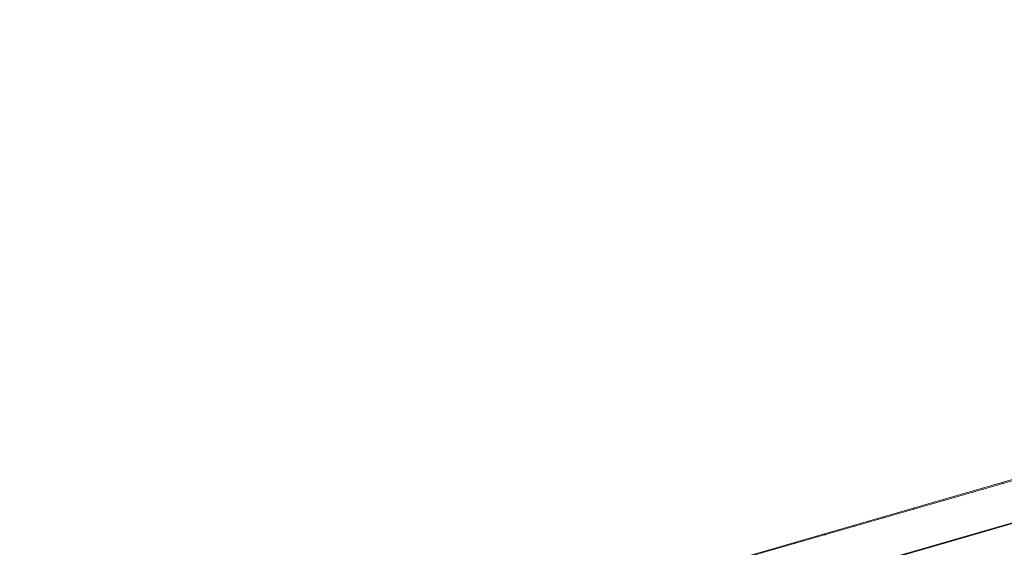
# Model space of a CAD drawing. Header units: millimetres. Extents: x -65 to 293624, y -1905 to 31061.
# Tile 49 of 256: x 31711 to 36347, y 18259 to 20741. Entities that reach past the tile are written whole.
import ezdxf

# ---------------------------------------------------------------- set-up
doc = ezdxf.new("R2010")
doc.units = ezdxf.units.MM
doc.header["$MEASUREMENT"] = 0
doc.layers.add('1263 Katusekate - plekk.AR', color=7, linetype='Continuous')
doc.layers.add('1264 Katusevarustus.AR', color=7, linetype='Continuous')

# ---------------------------------------------------------------- blocks, each defined once
blk = doc.blocks.new('Section Element_248_2', base_point=(-38239, 12361.4))
at = {"layer": '1264 Katusevarustus.AR', "color": 7, "linetype": 'Continuous', "lineweight": 13}
for p, q in [((28395.2, 16072.7), (43896.7, 20538.8)), ((28397.7, 16069.5), (43896.7, 20534.8))]:
    blk.add_line(p, q, dxfattribs=at)
blk = doc.blocks.new('*X350', base_point=(-38239, 12361.4))
at = {"layer": '1263 Katusekate - plekk.AR', "color": 7, "linetype": 'Continuous', "lineweight": 13}
for p, q in [((36342, 18559.1), (36338.9, 18559.1)), ((36342, 18559.1), (36338.9, 18559.1)), ((36202.5, 18518.9), (36199.4, 18518.9)), ((36250.7, 18532.8), (36233.9, 18528.8)), ((36059.9, 18478.7), (36063, 18478.7)), ((36063, 18478.7), (36059.9, 18478.7)), ((35923.5, 18438.4), (35920.4, 18438.4)), ((35923.5, 18438.4), (35920.4, 18438.4)), ((35784.1, 18398.2), (35781, 18398.2)), ((35505.1, 18317.8), (35502, 18317.8)), ((35505.1, 18317.8), (35502, 18317.8)), ((35641.5, 18358), (35644.6, 18358)), ((35644.6, 18358), (35641.5, 18358)), ((35365.6, 18277.5), (35362.5, 18277.5))]:
    blk.add_line(p, q, dxfattribs=at)
blk = doc.blocks.new('*X351', base_point=(-38239, 12361.4))
at = {"layer": '1263 Katusekate - plekk.AR', "color": 7, "linetype": 'Continuous', "lineweight": 13}
for p, q in [((36342, 18559.1), (36338.9, 18559.1)), ((36342, 18559.1), (36338.9, 18559.1)), ((36202.5, 18518.9), (36199.4, 18518.9)), ((36250.7, 18532.8), (36233.9, 18528.8)), ((36059.9, 18478.7), (36063, 18478.7)), ((36063, 18478.7), (36059.9, 18478.7)), ((35923.5, 18438.4), (35920.4, 18438.4)), ((35923.5, 18438.4), (35920.4, 18438.4)), ((35784.1, 18398.2), (35781, 18398.2)), ((35505.1, 18317.8), (35502, 18317.8)), ((35505.1, 18317.8), (35502, 18317.8)), ((35641.5, 18358), (35644.6, 18358)), ((35644.6, 18358), (35641.5, 18358)), ((35365.6, 18277.5), (35362.5, 18277.5))]:
    blk.add_line(p, q, dxfattribs=at)
blk = doc.blocks.new('*X352', base_point=(-38239, 12361.4))
at = {"layer": '1263 Katusekate - plekk.AR', "color": 7, "linetype": 'Continuous', "lineweight": 13}
for p, q in [((36338.1, 18564), (36338.9, 18559.1)), ((35919.7, 18443.3), (35920.4, 18438.4)), ((35501.3, 18322.6), (35502, 18317.8))]:
    blk.add_line(p, q, dxfattribs=at)
blk = doc.blocks.new('Section Element_278_2', base_point=(-38239, 12361.4))
at = {"layer": '1263 Katusekate - plekk.AR', "color": 7, "linetype": 'Continuous', "lineweight": 13}
for p, q in [((28388.1, 16271.1), (43885.6, 20740.8)), ((43885.6, 20735.7), (28388.1, 16266))]:
    blk.add_line(p, q, dxfattribs=at)
at = {"layer": '1263 Katusekate - plekk.AR', "lineweight": 0}
for name in ['*X352', '*X350', '*X351']:
    blk.add_blockref(name, (-38239, 12361.4), dxfattribs=at)

msp = doc.modelspace()

# ---------------------------------------------------------------- block references
at = {"layer": '1263 Katusekate - plekk.AR', "lineweight": 0}
msp.add_blockref('Section Element_278_2', (-38239, 12361.4), dxfattribs=at)
at = {"layer": '1264 Katusevarustus.AR', "lineweight": 0}
msp.add_blockref('Section Element_248_2', (-38239, 12361.4), dxfattribs=at)

doc.saveas('drawing.dxf')
